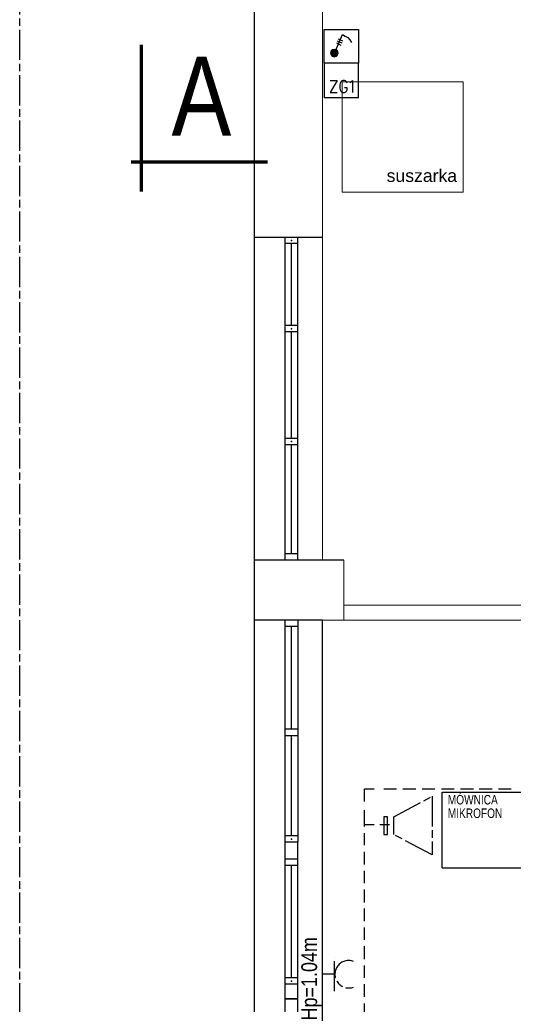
# Model space of a CAD drawing. Header units: millimetres. Extents: x 282377 to 1404227, y -783705 to 1038705.
# Tile 122 of 243: x 379654 to 380046, y 8687 to 9467. Entities that reach past the tile are written whole.
import ezdxf

# ---------------------------------------------------------------- set-up
doc = ezdxf.new("R2010")
doc.units = ezdxf.units.MM
doc.linetypes.add('ACAD_ISO08W100', pattern=[36, 24, -3, 6, -3])
doc.layers.add('!!ELEKTRYKA', color=7, linetype='Continuous')
doc.layers.add('13. Podpisy', color=7, linetype='Continuous', lineweight=18, true_color=0xffffff)
for name, color, linetype, lineweight in [('7. Projektowana ściana murowana', 7, 'Continuous', 13), ('BA_txs', 2, 'Continuous', 18), ('PG_WIDOKOWE_CIENKIE', 7, 'Continuous', 18), ('PG_WYPOSAŻENIE', 9, 'Continuous', 18)]:
    doc.layers.add(name, color=color, linetype=linetype, lineweight=lineweight)
doc.styles.add('BIKTC', font='bikromsw.shx', dxfattribs={"width": 0.8})
doc.styles.add('BIKTS', font='bikromsw.shx', dxfattribs={"width": 0.85})
doc.styles.get("Standard").update_dxf_attribs({"font": 'arial.ttf'})

msp = doc.modelspace()

# ---------------------------------------------------------------- linework, layer by layer
at = {"layer": '!!ELEKTRYKA'}
for p, q in [((379989.44, 8794.79), (379989.44, 8854.79)), ((379989.44, 8854.79), (380052.95, 8854.79)), ((379989.44, 8794.79), (380052.95, 8794.79))]:
    msp.add_line(p, q, dxfattribs=at)
at = {"layer": '!!ELEKTRYKA', "color": 7, "linetype": 'ACAD_ISO08W100', "lineweight": -3}
msp.add_lwpolyline([(379654.24, 10471.12), (383484.23, 10471.12), (383484.23, 6411.25), (379654.24, 6411.25)], close=True, dxfattribs=at)
at = {"layer": '!!ELEKTRYKA', "color": 217, "linetype": 'Continuous', "lineweight": -3, "true_color": 0x93278f}
for points in [[(379895.97, 9432.66), (379895.97, 9459.33), (379923.06, 9459.33), (379923.06, 9432.66)], [(379904.01, 9440.7), (379910.36, 9455.52), (379912.48, 9454.25), (379914.59, 9452.98), (379916.29, 9451.28), (379917.56, 9449.17)], [(379905.7, 9448.74), (379909.09, 9447.05)], [(379906.13, 9450.44), (379909.94, 9448.74)], [(379906.97, 9452.13), (379910.36, 9450.44)], [(379900.62, 9419.11), (379906.13, 9419.11), (379900.62, 9409.37), (379906.13, 9409.37)], [(379914.17, 9416.99), (379913.75, 9417.84), (379912.9, 9418.69), (379912.05, 9419.11), (379910.78, 9419.11), (379909.94, 9418.69), (379909.09, 9417.84), (379908.67, 9416.99), (379908.24, 9415.3), (379908.24, 9413.18), (379908.67, 9411.49), (379909.09, 9410.64), (379909.94, 9409.8), (379910.78, 9409.37), (379912.05, 9409.37), (379912.9, 9409.8), (379913.75, 9410.64), (379914.17, 9411.49), (379914.17, 9413.18), (379912.05, 9413.18)], [(379916.29, 9417.42), (379917.13, 9417.84), (379918.4, 9419.11), (379918.4, 9409.37)]]:
    msp.add_lwpolyline(points, dxfattribs=at)
for points in [[(379904.01, 9437.74), (379905.28, 9438.16), (379906.55, 9439.43), (379906.97, 9440.7), (379906.55, 9442.39), (379905.28, 9443.24), (379904.01, 9443.66), (379902.32, 9443.24), (379901.47, 9442.39), (379901.05, 9440.7), (379901.47, 9439.43), (379902.32, 9438.16)], [(379904.01, 9437.74), (379905.28, 9438.16), (379906.55, 9439.43), (379906.97, 9440.7), (379906.55, 9442.39), (379905.28, 9443.24), (379904.01, 9443.66), (379902.32, 9443.24), (379901.47, 9442.39), (379901.05, 9440.7), (379901.47, 9439.43), (379902.32, 9438.16)], [(379923.06, 9405.56), (379923.06, 9432.66), (379895.97, 9432.66), (379895.97, 9405.56)]]:
    msp.add_lwpolyline(points, close=True, dxfattribs=at)
at = {"layer": '!!ELEKTRYKA', "color": 150, "linetype": 'ACAD_ISO08W100', "lineweight": -3, "true_color": 0x007eff}
for points in [[(379927.89, 8847.28), (379927.89, 8857.46), (379935.51, 8857.46)], [(379943.2, 8857.46), (379953.35, 8857.46)], [(379958.43, 8857.46), (379968.59, 8857.46)], [(379973.67, 8857.46), (379983.82, 8857.46)], [(379988.9, 8857.46), (379999.06, 8857.46)], [(380004.14, 8857.46), (380014.3, 8857.46)], [(380018.96, 8857.46), (380029.11, 8857.46)], [(380034.19, 8857.46), (380044.35, 8857.46)], [(379927.89, 8827.42), (379927.89, 8840.41)], [(379935.51, 8828.79), (379927.89, 8828.79)], [(379947.79, 8828.79), (379940.17, 8828.79)], [(379927.89, 8812.61), (379927.89, 8822.34)], [(379927.89, 8797.37), (379927.89, 8807.53)], [(379927.89, 8782.57), (379927.89, 8792.29)], [(379927.89, 8767.33), (379927.89, 8777.49)], [(379927.89, 8752.47), (379927.89, 8762.63)], [(379927.89, 8737.67), (379927.89, 8747.39)], [(379927.89, 8722.43), (379927.89, 8732.59)], [(379927.89, 8707.62), (379927.89, 8717.35)], [(379927.89, 8692.38), (379927.89, 8702.54)], [(379927.89, 8677.58), (379927.89, 8687.3)]]:
    msp.add_lwpolyline(points, dxfattribs=at)
at = {"layer": '!!ELEKTRYKA', "color": 5, "linetype": 'ACAD_ISO08W100', "lineweight": -3}
for points in [[(379951.19, 8821.15), (379951.19, 8828.36), (379951.19, 8835.13), (379981.67, 8851.63), (379981.67, 8805.04)], [(379981.67, 8805.04), (379951.19, 8821.15)]]:
    msp.add_lwpolyline(points, dxfattribs=at)
msp.add_lwpolyline([(379946.1, 8821.18), (379946.1, 8828.38), (379946.1, 8835.13), (379943.14, 8835.13), (379943.14, 8821.18)], close=True, dxfattribs=at)
at = {"layer": '!!ELEKTRYKA', "color": 6, "linetype": 'ACAD_ISO08W100', "lineweight": -3}
for points in [[(379904.01, 8696.89), (379904.01, 8723.98)], [(379904.01, 8710.43), (379894.27, 8710.43)]]:
    msp.add_lwpolyline(points, dxfattribs=at)
msp.add_arc((379915.34, 8710.43), 10.89, 68.92251, 291.07749, dxfattribs=at)
at = {"layer": '!!ELEKTRYKA', "color": 217, "linetype": 'Continuous', "lineweight": -3, "true_color": 0x93278f}
for points in [[(379901.47, 9441.97), (379907.4, 9441.12), (379901.05, 9441.12)], [(379901.05, 9441.12), (379907.4, 9440.7), (379901.05, 9440.7)], [(379901.05, 9441.12), (379907.4, 9441.12), (379907.4, 9440.7)], [(379901.05, 9440.7), (379907.4, 9440.28), (379901.05, 9440.28)], [(379901.05, 9440.7), (379907.4, 9440.7), (379907.4, 9440.28)], [(379901.05, 9440.28), (379906.97, 9439.43), (379901.05, 9439.43)], [(379901.05, 9440.28), (379907.4, 9440.28), (379906.97, 9439.43)], [(379901.05, 9439.43), (379906.97, 9439.01), (379901.47, 9439.01)], [(379901.05, 9439.43), (379906.97, 9439.43), (379906.97, 9439.01)], [(379901.89, 9442.82), (379906.55, 9442.39), (379901.47, 9442.39)], [(379901.47, 9442.39), (379906.97, 9441.97), (379901.47, 9441.97)], [(379901.47, 9442.39), (379906.55, 9442.39), (379906.97, 9441.97)], [(379901.47, 9441.97), (379906.97, 9441.97), (379907.4, 9441.12)], [(379901.47, 9439.01), (379906.55, 9438.58), (379901.89, 9438.58)], [(379901.47, 9439.01), (379906.97, 9439.01), (379906.55, 9438.58)], [(379902.32, 9443.24), (379906.13, 9442.82), (379901.89, 9442.82)], [(379901.89, 9442.82), (379906.13, 9442.82), (379906.55, 9442.39)], [(379901.89, 9438.58), (379906.13, 9438.16), (379902.32, 9438.16)], [(379901.89, 9438.58), (379906.55, 9438.58), (379906.13, 9438.16)], [(379902.32, 9443.24), (379905.7, 9443.24), (379906.13, 9442.82)], [(379902.32, 9438.16), (379905.7, 9437.74), (379902.74, 9437.74)], [(379902.32, 9438.16), (379906.13, 9438.16), (379905.7, 9437.74)], [(379903.59, 9443.66), (379905.28, 9443.24), (379903.16, 9443.24)], [(379903.16, 9437.74), (379904.43, 9437.31), (379904.01, 9437.31)], [(379903.16, 9437.74), (379904.86, 9437.74), (379904.43, 9437.31)], [(379903.59, 9443.66), (379904.86, 9443.66), (379905.28, 9443.24)]]:
    msp.add_solid(points, dxfattribs=at)
at = {"color": 252}
for p, q in [((379840.51, 7478.12), (379840.51, 9640.62)), ((379894.51, 9294.62), (379840.51, 9294.62)), ((379865.01, 9038.62), (379865.01, 9294.62)), ((379875.01, 9289.62), (379865.01, 9289.62)), ((379870.01, 9224.67), (379870.01, 9289.62)), ((379875.01, 9038.62), (379875.01, 9294.62)), ((379875.01, 9224.67), (379865.01, 9224.67)), ((379875.01, 9219.67), (379865.01, 9219.67)), ((379870.01, 9135.22), (379870.01, 9219.67)), ((379875.01, 9135.22), (379865.01, 9135.22)), ((379875.01, 9130.22), (379865.01, 9130.22)), ((379870.01, 9043.62), (379870.01, 9130.22)), ((379875.01, 9043.62), (379865.01, 9043.62)), ((379911.51, 9038.62), (379840.51, 9038.62)), ((379875.01, 9038.62), (379865.01, 9038.62)), ((379894.51, 8991.12), (379840.51, 8991.12)), ((379875.01, 8991.12), (379865.01, 8991.12)), ((379865.01, 8815.12), (379865.01, 8991.12)), ((379875.01, 8986.12), (379865.01, 8986.12)), ((379870.01, 8904.74), (379870.01, 8986.12)), ((379875.01, 8991.12), (379875.01, 8815.12)), ((379894.51, 8815.12), (379894.51, 8991.12)), ((379875.01, 8904.74), (379865.01, 8904.74)), ((379875.01, 8899.49), (379865.01, 8899.49)), ((379870.01, 8820.12), (379870.01, 8899.49)), ((379875.01, 8820.12), (379865.01, 8820.12)), ((379865.01, 8438.62), (379865.01, 8815.12)), ((379875.01, 8815.12), (379865.01, 8815.12)), ((379875.01, 8815.12), (379865.01, 8815.12)), ((379875.01, 8438.62), (379875.01, 8815.12)), ((379894.51, 8438.62), (379894.51, 8815.12)), ((379875.01, 8801.62), (379865.01, 8801.62)), ((379875.01, 8796.62), (379865.01, 8796.62)), ((379870.01, 8707.49), (379870.01, 8796.62)), ((379875.01, 8707.49), (379865.01, 8707.49)), ((379875.01, 8707.49), (379865.01, 8707.49)), ((379875.01, 8702.49), (379865.01, 8702.49)), ((379875.01, 8702.49), (379865.01, 8702.49)), ((379875.01, 8702.49), (379865.01, 8702.49)), ((379865.01, 8690.99), (379875.01, 8690.99)), ((379875.01, 8690.99), (379865.01, 8690.99))]:
    msp.add_line(p, q, dxfattribs=at)
at = {"color": 252, "lineweight": 20}
for p, q in [((379894.51, 9606.12), (379894.51, 9038.62)), ((379911.51, 8991.12), (379911.51, 9038.62)), ((379911.51, 8991.12), (379894.51, 8991.12))]:
    msp.add_line(p, q, dxfattribs=at)
at = {"color": 252}
for p in [(379870.01, 9292.12), (379870.01, 9292.12), (379870.01, 9222.17), (379870.01, 9222.17), (379870.01, 9132.72), (379870.01, 9132.72), (379870.01, 8896.99), (379870.01, 8817.62), (379870.01, 8704.99), (379870.01, 8704.99)]:
    msp.add_point(p, dxfattribs=at)
at = {"layer": '13. Podpisy', "color": 252, "ltscale": 10}
msp.add_line((379865.01, 8690.99), (379865.01, 8702.49), dxfattribs=at)
at = {"layer": '7. Projektowana ściana murowana', "color": 252, "ltscale": 100}
for p, q in [((379911.51, 9003.12), (380442.11, 9003.12)), ((379911.51, 8991.12), (380442.27, 8991.12))]:
    msp.add_line(p, q, dxfattribs=at)
msp.add_lwpolyline([(379911.51, 9003.12), (380442.11, 9003.12), (380442.27, 8991.12), (379911.51, 8991.12)], close=True, dxfattribs=at)
at = {"layer": 'PG_WIDOKOWE_CIENKIE', "color": 252, "lineweight": 70}
for p, q in [((379750.8, 9330.86), (379750.8, 9447.36)), ((379850.8, 9354.36), (379742.8, 9354.36))]:
    msp.add_line(p, q, dxfattribs=at)
at = {"layer": 'PG_WIDOKOWE_CIENKIE', "color": 252, "lineweight": 13}
msp.add_lwpolyline([(380006.26, 9418), (380006.26, 9330.54), (379910.09, 9330.54), (379910.09, 9418)], close=True, dxfattribs=at)
at = {"layer": 'PG_WYPOSAŻENIE', "color": 252}
msp.add_line((379894.51, 8862.99), (379894.51, 8922.99), dxfattribs=at)

# ---------------------------------------------------------------- texts
at = {"layer": '!!ELEKTRYKA', "char_height": 7.5, "width": 650.6795, "attachment_point": 1, "rotation": 360, "style": 'BIKTC'}
for s, insert in [('MÓWNICA', (379994.04, 8852.51)), ('MIKROFON', (379994.04, 8841.81))]:
    msp.add_mtext(s, dxfattribs=dict(at, insert=insert))
at = {"color": 252, "insert": (379945.48, 9348.56), "char_height": 10, "width": 650.6795, "attachment_point": 1}
msp.add_mtext('suszarka', dxfattribs=at)
at = {"layer": 'BA_txs', "color": 252, "style": 'BIKTS', "width": 0.85}
msp.add_text('A', height=62.5, dxfattribs=at).set_placement((379774.8, 9375.36))
msp.add_text('Hp=1.04m', height=12.5, rotation=90, dxfattribs=at).set_placement((379890.27, 8673.87))

doc.saveas('drawing.dxf')
